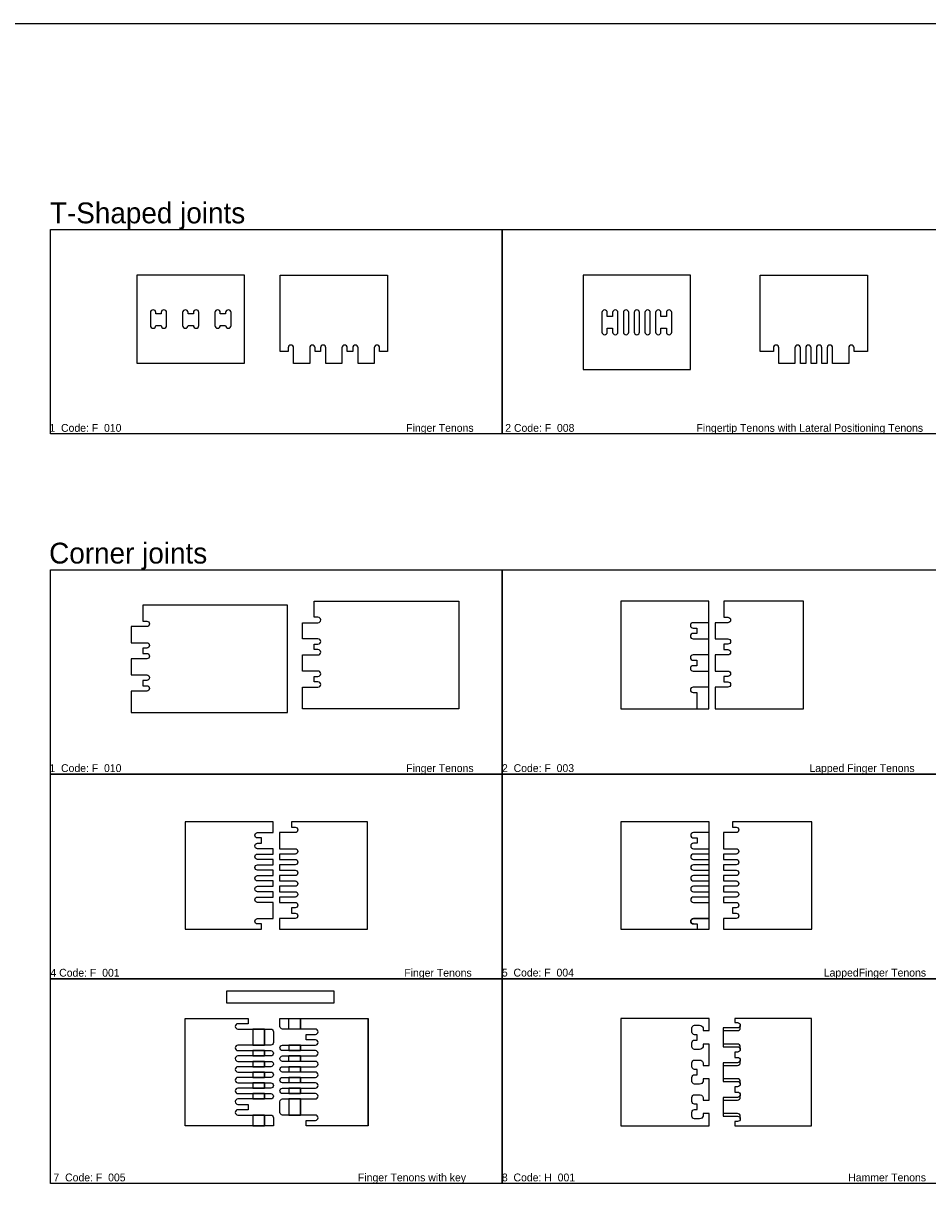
# Model space of a CAD drawing. Extents: x 2699 to 13077, y -123 to 3757.
# Tile 7 of 11: x 8584 to 9971, y 1945 to 3757. Entities that reach past the tile are written whole.
import ezdxf

# ---------------------------------------------------------------- set-up
doc = ezdxf.new("R2010")
doc.units = 0
doc.layers.get('0').update_dxf_attribs({"linetype": 'CONTINUOUS'})
for name, color, linetype in [('3MM_ENGRAVE', 5, 'CONTINUOUS'), ('CUT_18_MM', 7, 'CONTINUOUS'), ('ENGRAVE_13_5', 6, 'CONTINUOUS'), ('ENGRAVE_9MM', 3, 'CONTINUOUS'), ('TEXT', 9, 'CONTINUOUS')]:
    doc.layers.add(name, color=color, linetype=linetype)

# ---------------------------------------------------------------- blocks, each defined once
blk = doc.blocks.new('*U30')
at = {"layer": 'TEXT'}
blk.add_text('T-Shaped joints', height=32, dxfattribs=at).set_placement((8624.2, 3450.6))
blk = doc.blocks.new('*U31')
at = {"layer": 'TEXT'}
blk.add_text('1  Code: F_010                                                                                                  Finger Tenons', height=12, dxfattribs=at).set_placement((8623.4, 3130.6))
blk = doc.blocks.new('*U32')
at = {"layer": 'TEXT'}
blk.add_text(' 2 Code: F_008                                          Fingertip Tenons with Lateral Positioning Tenons', height=12, dxfattribs=at).set_placement((9318.5, 3130.6))
blk = doc.blocks.new('*U36')
at = {"layer": 'TEXT'}
blk.add_text('Corner joints', height=32, dxfattribs=at).set_placement((8623, 2928.4))
blk = doc.blocks.new('*U37')
at = {"layer": 'TEXT'}
blk.add_text('1  Code: F_010                                                                                                  Finger Tenons', height=12, dxfattribs=at).set_placement((8623.4, 2608.4))
blk = doc.blocks.new('*U38')
at = {"layer": 'TEXT'}
blk.add_text('2  Code: F_003                                                                                 Lapped Finger Tenons', height=12, dxfattribs=at).set_placement((9318, 2608.4))
blk = doc.blocks.new('*U40')
at = {"layer": 'TEXT'}
blk.add_text('4 Code: F_001                                                                                                  Finger Tenons', height=12, dxfattribs=at).set_placement((8625, 2294.3))
blk = doc.blocks.new('*U41')
at = {"layer": 'TEXT'}
blk.add_text('5  Code: F_004                                                                                      LappedFinger Tenons', height=12, dxfattribs=at).set_placement((9317.8, 2294.5))
blk = doc.blocks.new('*U43')
at = {"layer": 'TEXT'}
blk.add_text(' 7  Code: F_005                                                                                Finger Tenons with key', height=12, dxfattribs=at).set_placement((8625.2, 1980.1))
blk = doc.blocks.new('*U44')
at = {"layer": 'TEXT'}
blk.add_text('8  Code: H_001                                                                                              Hammer Tenons', height=12, dxfattribs=at).set_placement((9317.8, 1980.1))

msp = doc.modelspace()

# ---------------------------------------------------------------- linework, layer by layer
for points in [[(6606.1, 3757.2), (13077, 3757.2), (13077, 626.6), (6606.1, 626.6)], [(8625.2, 3441.2), (9318.5, 3441.2), (9318.5, 3127.3), (8625.2, 3127.3)], [(9318.5, 3441.2), (10011.7, 3441.2), (10011.7, 3127.3), (9318.5, 3127.3)], [(8625.2, 2919), (9318.5, 2919), (9318.5, 2605.1), (8625.2, 2605.1)], [(9318.5, 2919), (10011.7, 2919), (10011.7, 2605.1), (9318.5, 2605.1)], [(8625.2, 2604.9), (9318.5, 2604.9), (9318.5, 2290.9), (8625.2, 2290.9)], [(9318.5, 2605.1), (10011.7, 2605.1), (10011.7, 2291.1), (9318.5, 2291.1)], [(8625.2, 2290.7), (9318.5, 2290.7), (9318.5, 1976.8), (8625.2, 1976.8)], [(9318.5, 2290.7), (10011.7, 2290.7), (10011.7, 1976.8), (9318.5, 1976.8)]]:
    msp.add_lwpolyline(points, close=True)
at = {"layer": 'CUT_18_MM', "color": 7, "linetype": 'CONTINUOUS'}
for p, q in [((9029.7, 2845.9), (9029.7, 2845.9)), ((9035.6, 2845.9), (9035.6, 2845.9)), ((9251.7, 2705.6), (9251.7, 2705.6))]:
    msp.add_line(p, q, dxfattribs=at)
for points in [[(8922.8, 3236.2), (8922.8, 3371.2), (8757.8, 3371.2), (8757.8, 3236.2)], [(9607.4, 3226.2), (9607.4, 3371.2), (9442.4, 3371.2), (9442.4, 3226.2)]]:
    msp.add_lwpolyline(points, close=True, dxfattribs=at)
for points in [[(9142.5, 3253.7), (9130.1, 3253.7), (9130.1, 3253.7), (9130.1, 3259.6), (9130.1, 3259.6, 0.414214), (9126, 3263.7), (9126, 3263.7, 0.414214), (9121.9, 3259.6), (9121.9, 3259.6), (9121.9, 3235.7), (9097.1, 3235.7), (9097.1, 3235.7), (9097.1, 3259.6), (9097.1, 3259.6, 0.414214), (9093, 3263.7), (9093, 3263.7, 0.414214), (9088.9, 3259.6), (9088.9, 3259.6), (9088.9, 3253.7), (9088.9, 3253.7), (9080.6, 3253.7), (9080.6, 3253.7), (9080.6, 3259.6), (9080.6, 3259.6, 0.414214), (9076.5, 3263.7), (9076.5, 3263.7, 0.414214), (9072.4, 3259.6), (9072.4, 3259.6), (9072.4, 3235.7), (9072.4, 3235.7), (9047.6, 3235.7), (9047.6, 3235.7), (9047.6, 3259.6), (9047.6, 3259.6, 0.414214), (9043.5, 3263.7), (9043.5, 3263.7, 0.414214), (9039.4, 3259.6), (9039.4, 3259.6), (9039.4, 3253.7), (9039.4, 3253.7), (9031.1, 3253.7), (9031.1, 3253.7), (9031.1, 3259.6), (9031.1, 3259.6, 0.414214), (9027, 3263.7), (9027, 3263.7, 0.414214), (9022.9, 3259.6), (9022.9, 3259.6), (9022.9, 3235.7), (8998.1, 3235.7), (8998.1, 3235.7), (8998.1, 3259.6), (8998.1, 3259.6, 0.414214), (8994, 3263.7), (8994, 3263.7, 0.414214), (8989.9, 3259.6), (8989.9, 3259.6), (8989.9, 3253.7), (8989.9, 3253.7), (8977.5, 3253.7), (8977.5, 3371.2), (9142.5, 3371.2)], [(9879, 3253.7), (9858.4, 3253.7), (9858.4, 3253.7), (9858.4, 3259.6), (9858.4, 3259.6, 0.414214), (9854.2, 3263.7), (9854.2, 3263.7, 0.414214), (9850.1, 3259.6), (9850.1, 3259.6), (9850.1, 3235.7), (9825.4, 3235.7), (9825.4, 3235.7), (9825.4, 3259.6), (9825.4, 3259.6, 0.414214), (9821.2, 3263.7), (9821.2, 3263.7, 0.414214), (9817.1, 3259.6), (9817.1, 3259.6), (9817.1, 3235.7), (9808.9, 3235.7), (9808.9, 3259.6), (9808.9, 3259.6, 0.414214), (9804.7, 3263.7), (9804.7, 3263.7, 0.414214), (9800.6, 3259.6), (9800.6, 3259.6), (9800.6, 3235.7), (9792.4, 3235.7), (9792.4, 3259.6), (9792.4, 3259.6, 0.414214), (9788.2, 3263.7), (9788.2, 3263.7, 0.414214), (9784.1, 3259.6), (9784.1, 3259.6), (9784.1, 3235.7), (9775.9, 3235.7), (9775.9, 3259.6), (9775.9, 3259.6, 0.414214), (9771.7, 3263.7), (9771.7, 3263.7, 0.414214), (9767.6, 3259.6), (9767.6, 3259.6), (9767.6, 3235.7), (9767.6, 3235.7), (9742.9, 3235.7), (9742.9, 3235.7), (9742.9, 3259.6), (9742.9, 3259.6, 0.414214), (9738.7, 3263.7), (9738.7, 3263.7, 0.414214), (9734.6, 3259.6), (9734.6, 3259.6), (9734.6, 3253.7), (9734.6, 3253.7), (9714, 3253.7), (9714, 3371.2), (9879, 3371.2)], [(8782.6, 3289.6), (8782.6, 3289.6), (8782.6, 3289.6, 0.414214), (8786.7, 3293.7), (8786.7, 3293.7), (8786.7, 3293.9), (8794.9, 3293.9), (8794.9, 3293.7), (8794.9, 3293.7, 0.414214), (8799.1, 3289.6), (8799.1, 3289.6), (8799.1, 3289.6, 0.414214), (8803.2, 3293.7), (8803.2, 3293.7), (8803.2, 3313.7), (8803.2, 3313.7, 0.414214), (8799.1, 3317.8), (8799.1, 3317.8), (8799.1, 3317.8, 0.414214), (8794.9, 3313.7), (8794.9, 3313.7), (8794.9, 3311.9), (8786.7, 3311.9), (8786.7, 3313.7), (8786.7, 3313.7, 0.414214), (8782.6, 3317.8), (8782.6, 3317.8), (8782.6, 3317.8, 0.414214), (8778.4, 3313.7), (8778.4, 3313.7), (8778.4, 3293.7), (8778.4, 3293.7, 0.414214)], [(8832.1, 3289.6), (8832.1, 3289.6), (8832.1, 3289.6, 0.414214), (8836.2, 3293.7), (8836.2, 3293.7), (8836.2, 3293.9), (8844.4, 3293.9), (8844.4, 3293.7), (8844.4, 3293.7, 0.414214), (8848.6, 3289.6), (8848.6, 3289.6), (8848.6, 3289.6, 0.414214), (8852.7, 3293.7), (8852.7, 3293.7), (8852.7, 3313.7), (8852.7, 3313.7, 0.414214), (8848.6, 3317.8), (8848.6, 3317.8), (8848.6, 3317.8, 0.414214), (8844.4, 3313.7), (8844.4, 3313.7), (8844.4, 3311.9), (8836.2, 3311.9), (8836.2, 3313.7), (8836.2, 3313.7, 0.414214), (8832.1, 3317.8), (8832.1, 3317.8), (8832.1, 3317.8, 0.414214), (8827.9, 3313.7), (8827.9, 3313.7), (8827.9, 3293.7), (8827.9, 3293.7, 0.414214)], [(8881.6, 3289.6), (8881.6, 3289.6), (8881.6, 3289.6, 0.414214), (8885.7, 3293.7), (8885.7, 3293.7), (8885.7, 3293.9), (8893.9, 3293.9), (8893.9, 3293.7), (8893.9, 3293.7, 0.414214), (8898.1, 3289.6), (8898.1, 3289.6), (8898.1, 3289.6, 0.414214), (8902.2, 3293.7), (8902.2, 3293.7), (8902.2, 3313.7), (8902.2, 3313.7, 0.414214), (8898.1, 3317.8), (8898.1, 3317.8), (8898.1, 3317.8, 0.414214), (8893.9, 3313.7), (8893.9, 3313.7), (8893.9, 3311.9), (8885.7, 3311.9), (8885.7, 3313.7), (8885.7, 3313.7, 0.414214), (8881.6, 3317.8), (8881.6, 3317.8), (8881.6, 3317.8, 0.414214), (8877.4, 3313.7), (8877.4, 3313.7), (8877.4, 3293.7), (8877.4, 3293.7, 0.414214)], [(9475.4, 3279.7), (9475.4, 3279.7), (9475.4, 3279.7, 0.414214), (9479.5, 3283.8), (9479.5, 3283.8), (9479.5, 3289.7), (9487.8, 3289.7), (9487.8, 3283.8), (9487.8, 3283.8, 0.414214), (9491.9, 3279.7), (9491.9, 3279.7), (9491.9, 3279.7, 0.414214), (9496, 3283.8), (9496, 3283.8), (9496, 3313.6), (9496, 3313.6, 0.414214), (9491.9, 3317.7), (9491.9, 3317.7), (9491.9, 3317.7, 0.414214), (9487.8, 3313.6), (9487.8, 3313.6), (9487.8, 3307.7), (9479.5, 3307.7), (9479.5, 3313.6), (9479.5, 3313.6, 0.414214), (9475.4, 3317.7), (9475.4, 3317.7), (9475.4, 3317.7, 0.414214), (9471.3, 3313.6), (9471.3, 3313.6), (9471.3, 3283.8), (9471.3, 3283.8, 0.414214)], [(9508.4, 3279.7), (9508.4, 3279.7), (9508.4, 3279.7, 0.414214), (9512.5, 3283.8), (9512.5, 3283.8), (9512.5, 3313.6), (9512.5, 3313.6, 0.414214), (9508.4, 3317.7), (9508.4, 3317.7), (9508.4, 3317.7, 0.414214), (9504.3, 3313.6), (9504.3, 3313.6), (9504.3, 3283.8), (9504.3, 3283.8, 0.414214)], [(9524.9, 3279.7), (9524.9, 3279.7), (9524.9, 3279.7, 0.414214), (9529, 3283.8), (9529, 3283.8), (9529, 3313.6), (9529, 3313.6, 0.414214), (9524.9, 3317.7), (9524.9, 3317.7), (9524.9, 3317.7, 0.414214), (9520.8, 3313.6), (9520.8, 3313.6), (9520.8, 3283.8), (9520.8, 3283.8, 0.414214)], [(9541.4, 3279.7), (9541.4, 3279.7), (9541.4, 3279.7, 0.414214), (9545.5, 3283.8), (9545.5, 3283.8), (9545.5, 3313.6), (9545.5, 3313.6, 0.414214), (9541.4, 3317.7), (9541.4, 3317.7), (9541.4, 3317.7, 0.414214), (9537.3, 3313.6), (9537.3, 3313.6), (9537.3, 3283.8), (9537.3, 3283.8, 0.414214)], [(9557.9, 3279.7), (9557.9, 3279.7), (9557.9, 3279.7, 0.414214), (9562, 3283.8), (9562, 3283.8), (9562, 3289.7), (9570.3, 3289.7), (9570.3, 3283.8), (9570.3, 3283.8, 0.414214), (9574.4, 3279.7), (9574.4, 3279.7), (9574.4, 3279.7, 0.414214), (9578.5, 3283.8), (9578.5, 3283.8), (9578.5, 3313.6), (9578.5, 3313.6, 0.414214), (9574.4, 3317.7), (9574.4, 3317.7), (9574.4, 3317.7, 0.414214), (9570.3, 3313.6), (9570.3, 3313.6), (9570.3, 3307.7), (9562, 3307.7), (9562, 3313.6), (9562, 3313.6, 0.414214), (9557.9, 3317.7), (9557.9, 3317.7), (9557.9, 3317.7, 0.414214), (9553.8, 3313.6), (9553.8, 3313.6), (9553.8, 3283.8), (9553.8, 3283.8, 0.414214)], [(8767, 2864.6), (8767, 2839.9), (8767, 2839.9), (8772.9, 2839.9), (8772.9, 2839.9, -1), (8772.9, 2831.6), (8772.9, 2831.6), (8749, 2831.6), (8749, 2831.6), (8749, 2806.9), (8749, 2806.9), (8772.9, 2806.9), (8772.9, 2806.9, -1), (8772.9, 2798.6), (8772.9, 2798.6), (8767, 2798.6), (8767, 2798.6), (8767, 2790.4), (8767, 2790.4), (8772.9, 2790.4), (8772.9, 2790.4, -1), (8772.9, 2782.1), (8772.9, 2782.1), (8749, 2782.1), (8749, 2782.1), (8749, 2757.4), (8749, 2757.4), (8772.9, 2757.4), (8772.9, 2757.4, -1), (8772.9, 2749.1), (8772.9, 2749.1), (8767, 2749.1), (8767, 2749.1), (8767, 2740.9), (8767, 2740.9), (8772.9, 2740.9), (8772.9, 2740.9, -1), (8772.9, 2732.6), (8772.9, 2732.6), (8749, 2732.6), (8749, 2732.6), (8749, 2699.6), (8989, 2699.6), (8989, 2699.6), (8989, 2864.6), (8989, 2864.6)], [(9645.2, 2705.6), (9780.7, 2705.6), (9780.7, 2705.6), (9780.7, 2870.6), (9780.7, 2870.6), (9658.7, 2870.6), (9658.7, 2845.9), (9658.7, 2845.9), (9664.6, 2845.9), (9664.6, 2845.9, -1), (9664.6, 2837.6), (9664.6, 2837.6), (9645.2, 2837.6), (9645.2, 2837.6), (9645.2, 2812.9), (9645.2, 2812.9), (9664.6, 2812.9), (9664.6, 2812.9, -1), (9664.6, 2804.6), (9664.6, 2804.6), (9658.7, 2804.6), (9658.7, 2804.6), (9658.7, 2796.4), (9658.7, 2796.4), (9664.6, 2796.4), (9664.6, 2796.4, -1), (9664.6, 2788.1), (9664.6, 2788.1), (9645.2, 2788.1), (9645.2, 2788.1), (9645.2, 2763.4), (9645.2, 2763.4), (9664.6, 2763.4), (9664.6, 2763.4, -1), (9664.6, 2755.1), (9664.6, 2755.1), (9658.7, 2755.1), (9658.7, 2755.1), (9658.7, 2746.9), (9658.7, 2746.9), (9664.6, 2746.9), (9664.6, 2746.9, -1), (9664.6, 2738.6), (9664.6, 2738.6), (9645.2, 2738.6), (9645.2, 2738.6)], [(8831.7, 2367), (8948.7, 2367), (8948.7, 2367), (8948.7, 2375.2), (8948.7, 2375.2), (8942.8, 2375.2), (8942.8, 2375.2, -1), (8942.8, 2383.5), (8942.8, 2383.5), (8966.7, 2383.5), (8966.7, 2383.5), (8966.7, 2408.2), (8966.7, 2408.2), (8942.8, 2408.2), (8942.8, 2408.2, -1), (8942.8, 2416.5), (8942.8, 2416.5), (8966.7, 2416.5), (8966.7, 2416.5), (8966.7, 2424.7), (8966.7, 2424.7), (8942.8, 2424.7), (8942.8, 2424.7, -1), (8942.8, 2433), (8942.8, 2433), (8966.7, 2433), (8966.7, 2433), (8966.7, 2441.2), (8966.7, 2441.2), (8942.8, 2441.2), (8942.8, 2441.2, -1), (8942.8, 2449.5), (8942.8, 2449.5), (8966.7, 2449.5), (8966.7, 2449.5), (8966.7, 2457.7), (8966.7, 2457.7), (8942.8, 2457.7), (8942.8, 2457.7, -1), (8942.8, 2466), (8942.8, 2466), (8966.7, 2466), (8966.7, 2466), (8966.7, 2474.2), (8966.7, 2474.2), (8942.8, 2474.2), (8942.8, 2474.2, -1), (8942.8, 2482.5), (8942.8, 2482.5), (8966.7, 2482.5), (8966.7, 2482.5), (8966.7, 2490.7), (8966.7, 2490.7), (8942.8, 2490.7), (8942.8, 2490.7, -1), (8942.8, 2499), (8942.8, 2499), (8948.7, 2499), (8948.7, 2499), (8948.7, 2507.2), (8948.7, 2507.2), (8942.8, 2507.2), (8942.8, 2507.2, -1), (8942.8, 2515.5), (8942.8, 2515.5), (8966.7, 2515.5), (8966.7, 2515.5), (8966.7, 2532), (8966.7, 2532), (8831.7, 2532), (8831.7, 2532)], [(9111.7, 2532), (8994.7, 2532), (8994.7, 2532), (8994.7, 2523.7), (8994.7, 2523.7), (9000.6, 2523.7), (9000.6, 2523.7, -1), (9000.6, 2515.5), (9000.6, 2515.5), (8976.7, 2515.5), (8976.7, 2515.5), (8976.7, 2490.7), (8976.7, 2490.7), (9000.6, 2490.7), (9000.6, 2490.7, -1), (9000.6, 2482.5), (9000.6, 2482.5), (8976.7, 2482.5), (8976.7, 2482.5), (8976.7, 2474.2), (8976.7, 2474.2), (9000.6, 2474.2), (9000.6, 2474.2, -1), (9000.6, 2466), (9000.6, 2466), (8976.7, 2466), (8976.7, 2466), (8976.7, 2457.7), (8976.7, 2457.7), (9000.6, 2457.7), (9000.6, 2457.7, -1), (9000.6, 2449.5), (9000.6, 2449.5), (8976.7, 2449.5), (8976.7, 2449.5), (8976.7, 2441.2), (8976.7, 2441.2), (9000.6, 2441.2), (9000.6, 2441.2, -1), (9000.6, 2433), (9000.6, 2433), (8976.7, 2433), (8976.7, 2433), (8976.7, 2424.7), (8976.7, 2424.7), (9000.6, 2424.7), (9000.6, 2424.7, -1), (9000.6, 2416.5), (9000.6, 2416.5), (8976.7, 2416.5), (8976.7, 2416.5), (8976.7, 2408.2), (8976.7, 2408.2), (9000.6, 2408.2), (9000.6, 2408.2, -1), (9000.6, 2400), (9000.6, 2400), (8994.7, 2400), (8994.7, 2400), (8994.7, 2391.7), (8994.7, 2391.7), (9000.6, 2391.7), (9000.6, 2391.7, -1), (9000.6, 2383.5), (9000.6, 2383.5), (8976.7, 2383.5), (8976.7, 2383.5), (8976.7, 2367), (8976.7, 2367), (9111.7, 2367), (9111.7, 2367)], [(9671.5, 2532), (9671.5, 2523.7), (9671.5, 2523.7), (9677.4, 2523.7), (9677.4, 2523.7, -1), (9677.4, 2515.5), (9677.4, 2515.5), (9658, 2515.5), (9658, 2515.5), (9658, 2490.7), (9658, 2490.7), (9677.4, 2490.7), (9677.4, 2490.7, -1), (9677.4, 2482.5), (9677.4, 2482.5), (9658, 2482.5), (9658, 2482.5), (9658, 2474.2), (9658, 2474.2), (9677.4, 2474.2), (9677.4, 2474.2, -1), (9677.4, 2466), (9677.4, 2466), (9658, 2466), (9658, 2466), (9658, 2457.7), (9658, 2457.7), (9677.4, 2457.7), (9677.4, 2457.7, -1), (9677.4, 2449.5), (9677.4, 2449.5), (9658, 2449.5), (9658, 2449.5), (9658, 2441.2), (9658, 2441.2), (9677.4, 2441.2), (9677.4, 2441.2, -1), (9677.4, 2433), (9677.4, 2433), (9658, 2433), (9658, 2433), (9658, 2424.7), (9658, 2424.7), (9677.4, 2424.7), (9677.4, 2424.7, -1), (9677.4, 2416.5), (9677.4, 2416.5), (9658, 2416.5), (9658, 2416.5), (9658, 2408.2), (9658, 2408.2), (9677.4, 2408.2), (9677.4, 2408.2, -1), (9677.4, 2400), (9677.4, 2400), (9671.5, 2400), (9671.5, 2400), (9671.5, 2391.7), (9671.5, 2391.7), (9677.4, 2391.7), (9677.4, 2391.7, -1), (9677.4, 2383.5), (9677.4, 2383.5), (9658, 2383.5), (9658, 2383.5), (9658, 2367), (9793.5, 2367), (9793.5, 2532)], [(8928.2, 2230.3), (8928.2, 2222.1), (8928.2, 2222.1), (8912.8, 2222.1), (8912.8, 2222.1, 1), (8912.8, 2213.8), (8912.8, 2213.8), (8963.1, 2213.8), (8963.1, 2213.8, -0.414214), (8967.2, 2209.7), (8967.2, 2209.7), (8967.2, 2193.2), (8967.2, 2193.2, -0.414214), (8963.1, 2189.1), (8963.1, 2189.1), (8912.8, 2189.1), (8912.8, 2189.1, 1), (8912.8, 2180.8), (8912.8, 2180.8), (8963.1, 2180.8), (8963.1, 2180.8, -1), (8963.1, 2172.6), (8963.1, 2172.6), (8912.8, 2172.6), (8912.8, 2172.6, 1), (8912.8, 2164.3), (8912.8, 2164.3), (8963.1, 2164.3), (8963.1, 2164.3, -1), (8963.1, 2156.1), (8963.1, 2156.1), (8912.8, 2156.1), (8912.8, 2156.1, 1), (8912.8, 2147.8), (8912.8, 2147.8), (8963.1, 2147.8), (8963.1, 2147.8, -1), (8963.1, 2139.6), (8963.1, 2139.6), (8912.8, 2139.6), (8912.8, 2139.6, 1), (8912.8, 2131.3), (8912.8, 2131.3), (8963.1, 2131.3), (8963.1, 2131.3, -1), (8963.1, 2123.1), (8963.1, 2123.1), (8912.8, 2123.1), (8912.8, 2123.1, 1), (8912.8, 2114.8), (8912.8, 2114.8), (8963.1, 2114.8), (8963.1, 2114.8, -1), (8963.1, 2106.6), (8963.1, 2106.6), (8912.8, 2106.6), (8912.8, 2106.6, 1), (8912.8, 2098.3), (8912.8, 2098.3), (8928.2, 2098.3), (8928.2, 2098.3), (8928.2, 2090.1), (8928.2, 2090.1), (8912.8, 2090.1), (8912.8, 2090.1, 1), (8912.8, 2081.8), (8912.8, 2081.8), (8963.1, 2081.8), (8963.1, 2081.8, -0.414214), (8967.2, 2077.7), (8967.2, 2077.7), (8967.2, 2065.3), (8831.7, 2065.3), (8831.7, 2230.3)], [(9017.7, 2065.3), (9017.7, 2073.6), (9017.7, 2073.6), (9031.6, 2073.6), (9031.6, 2073.6, 1), (9031.6, 2081.8), (9031.6, 2081.8), (8981.3, 2081.8), (8981.3, 2081.8, -0.414214), (8977.2, 2085.9), (8977.2, 2102.4, -0.414214), (8981.3, 2106.6), (8981.3, 2106.6), (9031.6, 2106.6), (9031.6, 2106.6, 1), (9031.6, 2114.8), (9031.6, 2114.8), (8981.3, 2114.8), (8981.3, 2114.8, -1), (8981.3, 2123.1), (8981.3, 2123.1), (9031.6, 2123.1), (9031.6, 2123.1, 1), (9031.6, 2131.3), (9031.6, 2131.3), (8981.3, 2131.3), (8981.3, 2131.3, -1), (8981.3, 2139.6), (8981.3, 2139.6), (9031.6, 2139.6), (9031.6, 2139.6, 1), (9031.6, 2147.8), (9031.6, 2147.8), (8981.3, 2147.8), (8981.3, 2147.8, -1), (8981.3, 2156.1), (8981.3, 2156.1), (9031.6, 2156.1), (9031.6, 2156.1, 1), (9031.6, 2164.3), (9031.6, 2164.3), (8981.3, 2164.3), (8981.3, 2164.3, -1), (8981.3, 2172.6), (8981.3, 2172.6), (9031.6, 2172.6), (9031.6, 2172.6, 1), (9031.6, 2180.8), (9031.6, 2180.8), (8981.3, 2180.8), (8981.3, 2180.8, -1), (8981.3, 2189.1), (8981.3, 2189.1), (9031.6, 2189.1), (9031.6, 2189.1, 1), (9031.6, 2197.3), (9031.6, 2197.3), (9017.7, 2197.3), (9017.7, 2197.3), (9017.7, 2205.6), (9031.6, 2205.6), (9031.6, 2205.6), (9031.6, 2205.6, 1), (9031.6, 2213.8), (9031.6, 2213.8), (8981.3, 2213.8), (8981.3, 2213.8, -0.414214), (8977.2, 2217.9), (8977.2, 2217.9), (8977.2, 2230.3), (9112.7, 2230.3), (9112.7, 2065.3), (9112.7, 2065.3), (9112.7, 2230.3), (9112.7, 2065.3)], [(9675.5, 2230.3), (9675.5, 2223.7), (9675.5, 2223.7), (9679.6, 2223.7), (9679.6, 2223.7, -0.414214), (9683.7, 2219.6), (9683.7, 2219.6, -0.414214), (9679.6, 2215.5), (9679.6, 2215.5), (9657.5, 2215.5), (9657.5, 2215.5), (9657.5, 2211.4), (9657.5, 2211.4), (9657.5, 2190.9), (9657.5, 2190.9), (9657.5, 2186.8), (9657.5, 2186.8), (9679.6, 2186.8), (9679.6, 2186.8, -0.414214), (9683.7, 2182.7), (9683.7, 2182.7, -0.414214), (9679.6, 2178.6), (9679.6, 2178.6), (9675.5, 2178.6), (9675.5, 2178.6), (9675.5, 2170.4), (9675.5, 2170.4), (9679.6, 2170.4), (9679.6, 2170.4, -0.414214), (9683.7, 2166.3), (9683.7, 2166.3, -0.414214), (9679.6, 2162.2), (9679.6, 2162.2), (9657.5, 2162.2), (9657.5, 2162.2), (9657.5, 2158.1), (9657.5, 2158.1), (9657.5, 2137.6), (9657.5, 2137.6), (9657.5, 2133.5), (9657.5, 2133.5), (9679.6, 2133.5), (9679.6, 2133.5, -0.414214), (9683.7, 2129.4), (9683.7, 2129.4, -0.414214), (9679.6, 2125.3), (9679.6, 2125.3), (9675.5, 2125.3), (9675.5, 2125.3), (9675.5, 2117.1), (9675.5, 2117.1), (9679.6, 2117.1), (9679.6, 2117.1, -0.414214), (9683.7, 2113), (9683.7, 2113, -0.414214), (9679.6, 2108.9), (9679.6, 2108.9), (9657.5, 2108.9), (9657.5, 2108.9), (9657.5, 2104.8), (9657.5, 2104.8), (9657.5, 2084.3), (9657.5, 2084.3), (9657.5, 2080.2), (9657.5, 2080.2), (9679.6, 2080.2), (9679.6, 2080.2, -0.414214), (9683.7, 2076.1), (9683.7, 2076.1, -0.414214), (9679.6, 2072), (9679.6, 2072), (9675.5, 2072), (9675.5, 2072), (9675.5, 2065.3), (9793, 2065.3), (9793, 2230.3)]]:
    msp.add_lwpolyline(points, format="xyb", close=True, dxfattribs=at)
at = {"layer": 'CUT_18_MM'}
msp.add_lwpolyline([(9035.6, 2837.6), (9035.6, 2837.6, 1), (9035.6, 2845.9), (9029.7, 2845.9), (9029.7, 2870.6), (9251.7, 2870.6), (9251.7, 2705.6), (9011.7, 2705.6), (9011.7, 2738.6), (9011.7, 2738.6), (9035.6, 2738.6), (9035.6, 2738.6, 1), (9035.6, 2746.9), (9035.6, 2746.9), (9029.7, 2746.9), (9029.7, 2746.9), (9029.7, 2755.1), (9029.7, 2755.1), (9035.6, 2755.1), (9035.6, 2755.1, 1), (9035.6, 2763.4), (9035.6, 2763.4), (9011.7, 2763.4), (9011.7, 2763.4), (9011.7, 2788.1), (9011.7, 2788.1), (9035.6, 2788.1), (9035.6, 2788.1, 1), (9035.6, 2796.4), (9035.6, 2796.4), (9029.7, 2796.4), (9029.7, 2796.4), (9029.7, 2804.6), (9029.7, 2804.6), (9035.6, 2804.6), (9035.6, 2804.6, 1), (9035.6, 2812.9), (9035.6, 2812.9), (9011.7, 2812.9), (9011.7, 2812.9), (9011.7, 2837.6), (9011.7, 2837.6)], format="xyb", close=True, dxfattribs=at)
at = {"layer": 'CUT_18_MM', "color": 7, "linetype": 'CONTINUOUS'}
for points in [[(9635.2, 2870.6), (9500.2, 2870.6), (9500.2, 2870.6), (9500.2, 2705.6), (9500.2, 2705.6), (9635.2, 2705.6), (9635.2, 2705.6), (9635.2, 2870.6)], [(9635.7, 2532), (9500.2, 2532), (9500.2, 2367), (9635.7, 2367), (9635.7, 2367), (9635.7, 2532)]]:
    msp.add_lwpolyline(points, dxfattribs=at)
at = {"layer": 'CUT_18_MM', "linetype": 'CONTINUOUS'}
msp.add_lwpolyline([(9060.2, 2271.9), (8895.2, 2271.9), (8895.2, 2268.9), (8895.2, 2253.9), (8895.2, 2253.9), (9060.2, 2253.9), (9060.2, 2253.9), (9060.2, 2271.9)], dxfattribs=at)
at = {"layer": 'CUT_18_MM', "color": 7, "linetype": 'CONTINUOUS'}
msp.add_lwpolyline([(9626.7, 2108.9), (9626.7, 2108.9), (9626.7, 2104.8), (9626.7, 2104.8), (9635.7, 2104.8), (9635.7, 2104.8), (9635.7, 2137.6), (9635.7, 2137.6), (9626.7, 2137.6), (9626.7, 2137.6), (9626.7, 2133.5), (9626.7, 2133.5, -0.347595), (9621.1, 2129.4), (9621.1, 2129.4), (9613.6, 2129.4), (9613.6, 2129.4, -0.414214), (9609.5, 2133.5), (9609.5, 2133.5), (9609.5, 2139.6), (9609.5, 2139.6, -0.414214), (9613.6, 2143.7), (9613.6, 2143.7), (9617.7, 2143.7), (9617.7, 2143.7), (9617.7, 2151.9), (9617.7, 2151.9), (9613.6, 2151.9), (9613.6, 2151.9, -0.414214), (9609.5, 2156), (9609.5, 2156), (9609.5, 2162.2), (9609.5, 2162.2, -0.414214), (9613.6, 2166.3), (9613.6, 2166.3), (9621.1, 2166.3), (9621.1, 2166.3, -0.346047), (9626.7, 2162.2), (9626.7, 2162.2), (9626.7, 2158.1), (9626.7, 2158.1), (9635.7, 2158.1), (9635.7, 2158.1), (9635.7, 2190.9), (9635.7, 2190.9), (9626.7, 2190.9), (9626.7, 2190.9), (9626.7, 2186.8), (9626.7, 2186.8, -0.346047), (9621.1, 2182.7), (9621.1, 2182.7), (9613.6, 2182.7), (9613.6, 2182.7, -0.414214), (9609.5, 2186.8), (9609.5, 2186.8), (9609.5, 2192.9), (9609.5, 2192.9, -0.414214), (9613.6, 2197), (9613.6, 2197), (9617.7, 2197), (9617.7, 2197), (9617.7, 2205.2), (9617.7, 2205.2), (9613.6, 2205.2), (9613.6, 2205.2, -0.414214), (9609.5, 2209.3), (9609.5, 2209.3), (9609.5, 2215.5), (9609.5, 2215.5, -0.414214), (9613.6, 2219.6), (9613.6, 2219.6), (9621.1, 2219.6), (9621.1, 2219.6, -0.346047), (9626.7, 2215.5), (9626.7, 2215.5), (9626.7, 2211.4), (9626.7, 2211.4), (9635.7, 2211.4), (9635.7, 2211.4), (9635.7, 2230.3), (9500.2, 2230.3), (9500.2, 2065.3), (9635.7, 2065.3), (9635.7, 2084.3), (9626.7, 2084.3), (9626.7, 2080.2), (9626.7, 2080.2, -0.346047), (9621.1, 2076.1), (9621.1, 2076.1), (9613.6, 2076.1), (9613.6, 2076.1, -0.414214), (9609.5, 2080.2), (9609.5, 2080.2), (9609.5, 2086.3), (9609.5, 2086.3, -0.414214), (9613.6, 2090.4), (9613.6, 2090.4), (9617.7, 2090.4), (9617.7, 2098.6), (9613.6, 2098.6), (9613.6, 2098.6, -0.414214), (9609.5, 2102.7), (9609.5, 2102.7), (9609.5, 2108.9), (9609.5, 2108.9, -0.414214), (9613.6, 2113), (9613.6, 2113), (9619.6, 2113), (9619.6, 2113, -0.389732), (9626.7, 2108.9)], format="xyb", dxfattribs=at)
at = {"layer": 'ENGRAVE_13_5', "linetype": 'CONTINUOUS'}
for points in [[(9635.2, 2837.6), (9611.3, 2837.6), (9611.3, 2837.6, 1), (9611.3, 2829.4), (9611.3, 2829.4), (9617.2, 2829.4), (9617.2, 2829.4), (9617.2, 2821.1), (9617.2, 2821.1), (9611.3, 2821.1), (9611.3, 2821.1, 1), (9611.3, 2812.9), (9611.3, 2812.9), (9635.2, 2812.9)], [(9635.2, 2788.1), (9611.3, 2788.1), (9611.3, 2788.1, 1), (9611.3, 2779.9), (9611.3, 2779.9), (9617.2, 2779.9), (9617.2, 2779.9), (9617.2, 2771.6), (9617.2, 2771.6), (9611.3, 2771.6), (9611.3, 2771.6, 1), (9611.3, 2763.4), (9611.3, 2763.4), (9635.2, 2763.4)], [(9635.2, 2738.6), (9611.3, 2738.6), (9611.3, 2738.6, 1), (9611.3, 2730.4), (9611.3, 2730.4), (9617.2, 2730.4), (9617.2, 2730.4), (9617.2, 2705.6), (9635.2, 2705.6)], [(9635.7, 2515.5), (9611.8, 2515.5), (9611.8, 2515.5, 1), (9611.8, 2507.2), (9611.8, 2507.2), (9617.7, 2507.2), (9617.7, 2507.2), (9617.7, 2499), (9617.7, 2499), (9611.8, 2499), (9611.8, 2499, 1), (9611.8, 2490.7), (9611.8, 2490.7), (9635.7, 2490.7)], [(9635.7, 2482.5), (9611.8, 2482.5), (9611.8, 2482.5, 1), (9611.8, 2474.2), (9611.8, 2474.2), (9635.7, 2474.2)], [(9635.7, 2466), (9611.8, 2466), (9611.8, 2466, 1), (9611.8, 2457.7), (9611.8, 2457.7), (9635.7, 2457.7)], [(9635.7, 2449.5), (9611.8, 2449.5), (9611.8, 2449.5, 1), (9611.8, 2441.2), (9611.8, 2441.2), (9635.7, 2441.2)], [(9635.7, 2433), (9611.8, 2433), (9611.8, 2433, 1), (9611.8, 2424.7), (9611.8, 2424.7), (9635.7, 2424.7)], [(9635.7, 2416.5), (9611.8, 2416.5), (9611.8, 2416.5, 1), (9611.8, 2408.2), (9611.8, 2408.2), (9635.7, 2408.2)]]:
    msp.add_lwpolyline(points, format="xyb", close=True, dxfattribs=at)
msp.add_lwpolyline([(9611.8, 2383.5, 1), (9611.8, 2375.2), (9611.8, 2375.2, -1), (9611.8, 2383.5), (9611.8, 2383.5), (9635.7, 2383.5), (9611.8, 2383.5), (9611.8, 2383.5, 1), (9611.8, 2375.2), (9611.8, 2375.2), (9617.7, 2375.2), (9617.7, 2375.2), (9617.7, 2367), (9635.7, 2367), (9635.7, 2383.5)], format="xyb", dxfattribs=at)
at = {"layer": 'ENGRAVE_9MM'}
for p, q in [((9008.7, 2172.6), (8990.7, 2172.6)), ((9008.7, 2147.8), (8990.7, 2147.8)), ((9008.7, 2131.3), (8990.7, 2131.3))]:
    msp.add_line(p, q, dxfattribs=at)
at = {"layer": 'ENGRAVE_9MM', "linetype": 'CONTINUOUS'}
for points in [[(9008.7, 2213.8), (9008.7, 2230.3), (9008.7, 2230.3), (9008.7, 2213.8), (9008.7, 2213.8), (8990.7, 2213.8), (8990.7, 2230.3), (9008.7, 2230.3)], [(8953.7, 2213.8), (8935.7, 2213.8), (8935.7, 2213.8), (8935.7, 2189.1), (8953.7, 2189.1), (8953.7, 2213.8), (8953.7, 2213.8), (8953.7, 2189.1), (8953.7, 2189.1)], [(8953.7, 2180.8), (8935.7, 2180.8), (8935.7, 2180.8), (8935.7, 2172.6), (8935.7, 2172.6), (8953.7, 2172.6), (8953.7, 2180.8), (8953.7, 2180.8), (8953.7, 2172.6), (8953.7, 2172.6)], [(8953.7, 2164.3), (8935.7, 2164.3), (8935.7, 2164.3), (8935.7, 2156.1), (8953.7, 2156.1), (8953.7, 2164.3), (8953.7, 2164.3), (8953.7, 2156.1), (8953.7, 2156.1)], [(9008.7, 2172.6), (9008.7, 2164.3), (9008.7, 2164.3), (9008.7, 2172.6), (9008.7, 2172.6)], [(8953.7, 2147.8), (8935.7, 2147.8), (8935.7, 2147.8), (8935.7, 2139.6), (8953.7, 2139.6), (8953.7, 2147.8), (8953.7, 2147.8), (8953.7, 2139.6), (8953.7, 2139.6)], [(9008.7, 2156.1), (8990.7, 2156.1), (8990.7, 2156.1), (8990.7, 2147.8), (8990.7, 2147.8)], [(9008.7, 2139.6), (8990.7, 2139.6), (8990.7, 2139.6), (8990.7, 2131.3), (8990.7, 2131.3)], [(9008.7, 2147.8), (9008.7, 2156.1), (9008.7, 2156.1), (9008.7, 2147.8), (9008.7, 2147.8)], [(9008.7, 2131.3), (9008.7, 2139.6), (9008.7, 2139.6), (9008.7, 2131.3), (9008.7, 2131.3)], [(8953.7, 2131.3), (8935.7, 2131.3), (8935.7, 2131.3), (8935.7, 2123.1), (8935.4, 2123.1), (8953.7, 2123.1), (8953.7, 2131.3), (8953.7, 2131.3), (8953.7, 2123.1), (8953.7, 2123.1)], [(9008.7, 2123.1), (8990.7, 2123.1), (8990.7, 2123.1), (8990.7, 2114.8), (9008.7, 2114.8), (9008.7, 2123.1), (9008.7, 2123.1), (9008.7, 2114.8), (9008.7, 2114.8)], [(8953.7, 2114.8), (8935.7, 2114.8), (8935.7, 2114.8), (8935.7, 2106.6), (8935.7, 2106.6), (8953.7, 2106.6), (8953.7, 2114.8), (8953.7, 2114.8), (8953.7, 2106.6), (8953.7, 2106.6)], [(9008.7, 2106.6), (8990.7, 2106.6), (8990.7, 2081.8), (8990.7, 2081.8), (9008.7, 2081.8), (9008.7, 2106.6), (9008.7, 2106.6), (9008.7, 2081.8), (9008.7, 2081.8)], [(8953.7, 2081.8), (8935.7, 2081.8), (8935.7, 2081.8), (8935.7, 2065.3), (8935.7, 2065.3), (8953.7, 2065.3), (8953.7, 2081.8), (8953.7, 2081.8), (8953.7, 2065.3), (8953.7, 2065.3)]]:
    msp.add_lwpolyline(points, dxfattribs=at)
for points in [[(9679.6, 2211.4), (9679.6, 2211.4, 0.414214), (9683.7, 2215.5), (9683.7, 2215.5), (9683.7, 2219.6), (9683.7, 2219.6), (9683.7, 2219.6, -0.414214), (9679.6, 2215.5), (9679.6, 2215.5), (9657.5, 2215.5), (9657.5, 2215.5), (9657.5, 2211.4), (9657.5, 2211.4), (9657.5, 2211.4)], [(9679.6, 2158.1), (9679.6, 2158.1, 0.414214), (9683.7, 2162.2), (9683.7, 2162.2), (9683.7, 2166.3), (9683.7, 2166.3), (9683.7, 2166.3, -0.414214), (9679.6, 2162.2), (9679.6, 2162.2), (9657.5, 2162.2), (9657.5, 2162.2), (9657.5, 2158.1), (9657.5, 2158.1), (9657.5, 2158.1)], [(9683.7, 2129.4), (9683.7, 2133.5), (9683.7, 2133.5, 0.414214), (9679.6, 2137.6), (9679.6, 2137.6), (9657.5, 2137.6), (9657.5, 2137.6), (9657.5, 2137.6), (9657.5, 2133.5), (9657.5, 2133.5), (9679.6, 2133.5), (9679.6, 2133.5, -0.414214), (9683.7, 2129.4), (9683.7, 2129.4)], [(9679.6, 2104.8), (9679.6, 2104.8, 0.414214), (9683.7, 2108.9), (9683.7, 2108.9), (9683.7, 2113), (9683.7, 2113), (9683.7, 2113, -0.414214), (9679.6, 2108.9), (9679.6, 2108.9), (9657.5, 2108.9), (9657.5, 2108.9), (9657.5, 2104.8), (9657.5, 2104.8), (9657.5, 2104.8)], [(9683.7, 2076.1), (9683.7, 2080.2), (9683.7, 2080.2, 0.414214), (9679.6, 2084.3), (9679.6, 2084.3), (9657.5, 2084.3), (9657.5, 2084.3), (9657.5, 2084.3), (9657.5, 2080.2), (9657.5, 2080.2), (9679.6, 2080.2), (9679.6, 2080.2, -0.414214), (9683.7, 2076.1), (9683.7, 2076.1)]]:
    msp.add_lwpolyline(points, format="xyb", close=True, dxfattribs=at)
at = {"layer": 'ENGRAVE_9MM'}
for points in [[(9008.7, 2189.1), (8990.7, 2189.1), (8990.7, 2180.8), (9008.7, 2180.8), (9008.7, 2189.1), (9008.7, 2189.1), (9008.7, 2180.8), (9008.7, 2180.8)], [(9008.7, 2164.3), (8990.7, 2164.3), (8990.7, 2172.6)]]:
    msp.add_lwpolyline(points, dxfattribs=at)
at = {"layer": 'ENGRAVE_9MM', "linetype": 'CONTINUOUS'}
msp.add_lwpolyline([(9683.7, 2186.8), (9683.7, 2186.8, 0.414214), (9679.6, 2190.9), (9679.6, 2190.9), (9657.5, 2190.9), (9657.5, 2190.9), (9657.5, 2190.9), (9657.5, 2186.8), (9657.5, 2186.8), (9679.6, 2186.8), (9679.6, 2186.8, -0.415165), (9683.7, 2182.7), (9683.7, 2186.8)], format="xyb", dxfattribs=at)

# ---------------------------------------------------------------- block references
at = {"layer": '3MM_ENGRAVE'}
for name in ['*U30', '*U31', '*U32', '*U36', '*U37', '*U38', '*U40', '*U41', '*U43', '*U44']:
    msp.add_blockref(name, (0, 0), dxfattribs=at)

doc.saveas('drawing.dxf')
